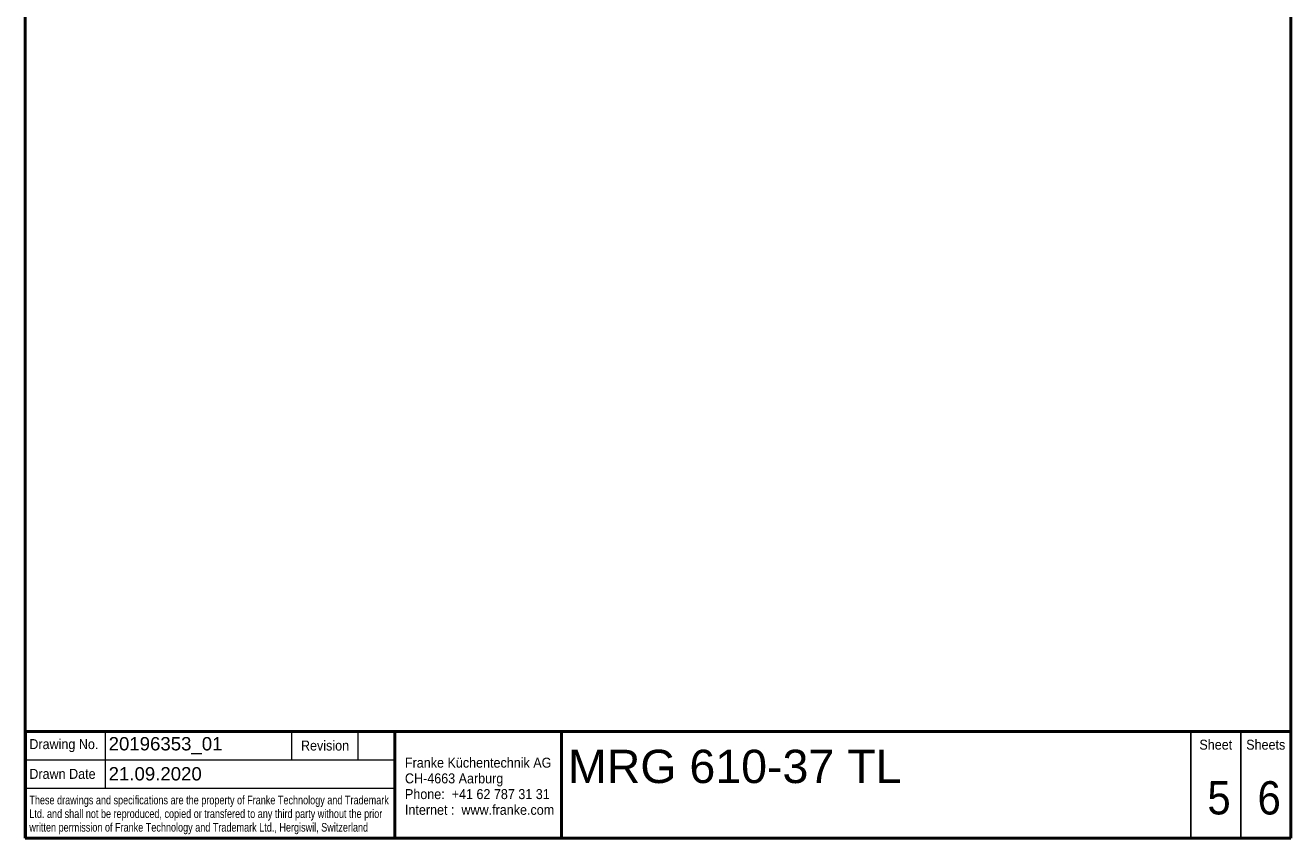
# Model space of a CAD drawing. Header units: millimetres. Extents: x 100 to 2000, y 93 to 2870.
# Tile 1 of 5: x 100 to 2000, y 93 to 1320. Entities that reach past the tile are written whole.
import ezdxf
from ezdxf.enums import TextEntityAlignment as Align

# ---------------------------------------------------------------- set-up
doc = ezdxf.new("R2010")
doc.units = ezdxf.units.MM
doc.header["$LTSCALE"] = 10
for name, color, linetype, lineweight in [('Sketch Geometry(DIN)', 7, 'Continuous', 50), ('Sketch Geometry(ISO)', 7, 'Continuous', 50), ('Symbole(DIN)', 7, 'Continuous', 25)]:
    doc.layers.add(name, color=color, linetype=linetype, lineweight=lineweight)
doc.styles.add('Text Style20', font='arial.ttf')
doc.styles.add('Text Style40', font='arial.ttf')
doc.styles.add('Text Style9', font='arial.ttf')
doc.styles.add('Text__1.3mm', font='arial.ttf', dxfattribs={"width": 0.9})
doc.styles.add('Text__1.5mm', font='arial.ttf', dxfattribs={"width": 0.9})
doc.styles.add('Text__3.5mm', font='arial.ttf', dxfattribs={"width": 0.9})
doc.styles.add('Text__5.0mm', font='arial.ttf', dxfattribs={"width": 0.9})

# ---------------------------------------------------------------- blocks, each defined once
blk = doc.blocks.new('Title Blocks FKT-Marketing')
at = {"layer": 'Sketch Geometry(DIN)', "color": 7, "linetype": 'Continuous', "lineweight": 50}
for p, q in [((97.45, 118.35), (287.45, 118.35)), ((97.45, 118.35), (97.45, 102.35)), ((152.95, 118.35), (152.95, 102.35)), ((177.95, 102.35), (177.95, 118.35)), ((287.45, 102.35), (287.45, 118.35)), ((97.45, 102.35), (287.45, 102.35))]:
    blk.add_line(p, q, dxfattribs=at)
at = {"layer": 'Sketch Geometry(DIN)', "color": 7, "linetype": 'Continuous', "lineweight": 18}
for p, q in [((109.45, 118.35), (109.45, 109.85)), ((137.45, 114.1), (137.45, 118.35)), ((147.45, 114.1), (147.45, 118.35)), ((97.45, 114.1), (152.95, 114.1)), ((97.45, 109.85), (152.95, 109.85))]:
    blk.add_line(p, q, dxfattribs=at)
at = {"layer": 'Sketch Geometry(DIN)', "color": 7, "linetype": 'Continuous', "lineweight": 25}
for p, q in [((272.45, 118.35), (272.45, 102.35)), ((279.95, 118.35), (279.95, 102.35))]:
    blk.add_line(p, q, dxfattribs=at)
at = {"layer": 'Symbole(DIN)', "color": 7, "style": 'Text__1.5mm'}
for s, insert, char_height, width, attachment_point in [('\\fArial|b0|i0;Drawing No.', (98.05, 116.22), 1.4986, 15.7321, 4), ('Revision', (142.45, 116.22), 1.499, 13.4705, 5), ('Sheet', (276.2, 116.35), 1.499, 6.6871, 5), ('Sheets', (283.7, 116.35), 1.499, 6.6871, 5), ('Drawn Date', (98.05, 111.97), 1.499, 13.6702, 4)]:
    blk.add_mtext(s, dxfattribs=dict(at, insert=insert, char_height=char_height, width=width, attachment_point=attachment_point))
at = {"layer": 'Symbole(DIN)', "color": 7, "attachment_point": 4, "line_spacing_factor": 0.944221}
for s, insert, char_height, width, style in [('\\fArial|b0|i0;{\\H1.4986;Franke Küchentechnik AG\\PCH-4663 Aarburg\\PPhone:  +41 62 787 31 31\\PInternet :  www.franke.com}', (154.45, 110.11), 1.4986, 34.1835, 'Text__3.5mm'), ('\\fArial|b0|i0;\\W0.75;These drawings and specifications are the property of Franke Technology and Trademark Ltd. and shall not be reproduced, copied or transfered to any third party without the prior written permission of Franke Technology and Trademark Ltd., Hergiswil, Switzerland', (98.05, 105.81), 1.3, 54.5435, 'Text__1.3mm')]:
    blk.add_mtext(s, dxfattribs=dict(at, insert=insert, char_height=char_height, width=width, style=style))
at = {"layer": 'Symbole(DIN)', "color": 7}
for tag, p, height, style in [('Document_Number_001', (109.96, 115.5), 2, 'Text Style40'), ('Title_001', (178.93, 110.6), 5, 'Text Style20'), ('Drawn_Date_001', (109.96, 110.99), 2, 'Text Style40')]:
    blk.add_attdef(tag, p, '', height=height, dxfattribs=dict(at, style=style))
at = {"layer": 'Symbole(DIN)', "color": 7, "style": 'Text Style40'}
blk.add_attdef('Revision_Index_1', text='', height=2, dxfattribs=at).set_placement((150.2, 116.22), align=Align.MIDDLE_CENTER)
at = {"layer": 'Symbole(DIN)', "color": 7, "style": 'Text__5.0mm', "width": 0.9}
for tag, p in [('Sheet_number_001', (274.94, 105.89)), ('Number_of_sheets_001', (282.47, 105.88))]:
    blk.add_attdef(tag, p, '', height=5, dxfattribs=at)
at = {"layer": 'Symbole(DIN)', "color": 7, "style": 'Text Style9'}
blk.add_attdef('Auxiliary_Remark1', text='', height=3.5, dxfattribs=at).set_placement((179.45, 105.85), align=Align.MIDDLE_LEFT)
blk = doc.blocks.new('Borders Marketing Border')
at = {"layer": 'Sketch Geometry(ISO)'}
for p, q in [((10, 287), (200, 287)), ((10, 10), (10, 287)), ((200, 287), (200, 10)), ((200, 10), (10, 10))]:
    blk.add_line(p, q, dxfattribs=at)

msp = doc.modelspace()

# ---------------------------------------------------------------- block references
at = {"xscale": 10, "yscale": 10, "zscale": 10}
msp.add_blockref('Borders Marketing Border', (0, 0), dxfattribs=at)
msp.add_blockref('Title Blocks FKT-Marketing', (-874.458, -923.483), dxfattribs=at).add_auto_attribs({'Title_001': 'MRG 610-37 TL', 'Document_Number_001': '20196353_01', 'Drawn_Date_001': '21.09.2020', 'Sheet_number_001': '5', 'Number_of_sheets_001': '6'})

doc.saveas('drawing.dxf')
